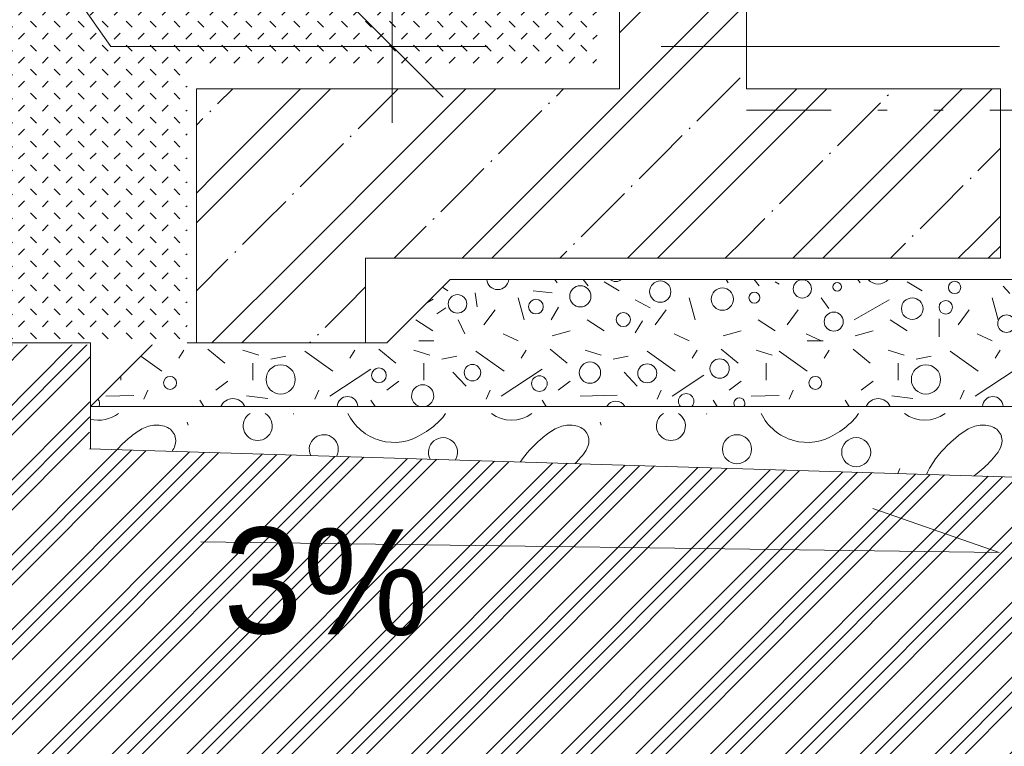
# Model space of a CAD drawing. Header units: millimetres. Extents: x -479461597 to -478645968, y -1101060132 to -1100898045.
# Tile 24 of 145: x -479190345 to -479188019, y -1101052676 to -1101050960. Entities that reach past the tile are written whole.
import ezdxf
from ezdxf.enums import TextEntityAlignment as Align

# ---------------------------------------------------------------- set-up
doc = ezdxf.new("R2010")
doc.units = ezdxf.units.MM
doc.header["$MEASUREMENT"] = 0
for name, pattern in [('Wipeout_Contour', [1000, 0, -1000]), ('Čerchovaná se dvěma tečkami', [575, 200, -110, 22.5, -110, 22.5, -110]), ('Čárkovaná L', [1300, 800, -500])]:
    doc.linetypes.add(name, pattern=pattern)
for name, color, linetype, lineweight, true_color in [('2D prvky - značky_Pero_č.__4', 7, 'Continuous', 13, 0x1a4f6e), ('Bourané_2D prvky - vyplně_Pero_č.__40', 7, 'Continuous', 13, 0xc9ca94), ('Bourané_Konstrukce - základy výkop_Pero_č.__109', 7, 'Continuous', 13, 0x6da3d7), ('Bourané_Kóty - SP_Pero_č.__25', 7, 'Continuous', 13, 0x1a4f6e), ('Bourané_Kóty - SP_Pero_č.__45', 7, 'Continuous', 13, 0x1a4f6e), ('Bourané_Kóty - SP_Pero_č.__85', 7, 'Continuous', 13, 0x1a4f6e), ('Konstrukce - základy výkop_Pero_č.__169', 7, 'Continuous', 13, 0x6ea3d8), ('Kóty - SP_Pero_č.__25', 7, 'Continuous', 13, 0x1a4f6e), ('Kóty - SP_Pero_č.__45', 7, 'Continuous', 13, 0x1a4f6e), ('Kóty - SP_Pero_č.__85', 7, 'Continuous', 13, 0x1a4f6e), ('Situace - terén HTU_Pero_č.__186', 7, 'Continuous', 20, 0x7b0011)]:
    doc.layers.add(name, color=color, linetype=linetype, lineweight=lineweight, true_color=true_color)
for name, color, linetype in [('Bourané_2D prvky - vyplně', 7, 'Continuous'), ('Bourané_Kóty - SP', 7, 'Continuous'), ('Konstrukce - opěrná stěna', 7, 'Continuous'), ('Konstrukce - základy podsyp', 7, 'Continuous'), ('Kóty - SP', 7, 'Continuous')]:
    doc.layers.add(name, color=color, linetype=linetype)
for name, color, linetype, lineweight in [('Konstrukce - opěrná stěna_Pero_č.__1', 7, 'Continuous', 13), ('Konstrukce - opěrná stěna_Pero_č.__164', 250, 'Continuous', 13), ('Konstrukce - základy podsyp_Pero_č.__164', 250, 'Continuous', 13), ('Konstrukce - základy podsyp_Pero_č.__96', 124, 'Continuous', 13)]:
    doc.layers.add(name, color=color, linetype=linetype, lineweight=lineweight)
doc.styles.add('GENERATED_STYLE_5', font='txt')
doc.styles.add('GENERATED_STYLE_6', font='txt')
doc.dimstyles.new('GENERATED_STYLE__1', dxfattribs={"dimtxt": 275, "dimasz": 228, "dimexe": 0.18, "dimexo": 400, "dimgap": 0.09, "dimtad": 1, "dimtih": 1, "dimtoh": 1, "dimdec": 0, "dimzin": 0, "dimdsep": 46, "dimtxsty": 'GENERATED_STYLE_5', "dimblk": 'ARROWHEAD_6', "dimblk1": 'ARROWHEAD_6', "dimblk2": 'ARROWHEAD_6', "dimcen": 0.09, "dimclrd": 256, "dimclre": 256, "dimclrt": 256, "dimazin": 0, "dimtfac": 1, "dimtdec": 4, "dimtmove": 0, "dimatfit": 3, "dimfxl": 1, "dimtolj": 1, "dimtzin": 0, "dimarcsym": 0})
doc.dimstyles.new('GENERATED_STYLE__3', dxfattribs={"dimtxt": 275, "dimasz": 228, "dimexe": 0.18, "dimexo": 400, "dimgap": 0.09, "dimtad": 1, "dimdec": 0, "dimzin": 0, "dimdsep": 46, "dimtxsty": 'GENERATED_STYLE_5', "dimblk": 'ARROWHEAD_6', "dimblk1": 'ARROWHEAD_6', "dimblk2": 'ARROWHEAD_6', "dimcen": 0.09, "dimclrd": 256, "dimclre": 256, "dimclrt": 256, "dimazin": 0, "dimtfac": 1, "dimtdec": 4, "dimtmove": 0, "dimatfit": 3, "dimfxl": 1, "dimtolj": 1, "dimtzin": 0, "dimarcsym": 0})

# ---------------------------------------------------------------- blocks, each defined once
blk = doc.blocks.new('*X11', base_point=(-479162629.7, -1101050723.4))
at = {"layer": 'Bourané_2D prvky - vyplně_Pero_č.__40', "color": 9, "linetype": 'Continuous', "lineweight": 13, "true_color": 0xc9ca94}
for p, q in [((-479189698.6, -1101051891.8), (-479189698.2, -1101051889.8)), ((-479188722.3, -1101051891.8), (-479188721.9, -1101051889.8)), ((-479189947.3, -1101051917.8), (-479189949.7, -1101051910.7)), ((-479188971, -1101051917.8), (-479188973.3, -1101051910.7)), ((-479188265.1, -1101052019.7), (-479188269.9, -1101052031.7))]:
    blk.add_line(p, q, dxfattribs=at)
for centre in [(-479188650.3, -1101051974.2), (-479188368.6, -1101051981.2)]:
    blk.add_circle(centre, 34.3, dxfattribs=at)
for centre, radius, start, end in [((-479190159.2, -1101051825.7), 79.9, 255.9553, 306.7015), ((-479189782.8, -1101051919.3), 34.3, 120.9295, 59.0705), ((-479189460.3, -1101051836.5), 121.6, 206.006, 302.6151), ((-479189421, -1101051838.9), 96.3, 314.7779, 328.0595), ((-479189182.9, -1101051825.7), 79.9, 233.2985, 306.7015), ((-479188806.5, -1101051919.3), 34.3, 120.9295, 59.0705), ((-479188484, -1101051836.5), 121.6, 206.006, 302.6151), ((-479188444.7, -1101051838.9), 96.3, 314.7779, 328.0595), ((-479188206.5, -1101051825.7), 79.9, 233.2985, 306.7015), ((-479189494.2, -1101051765.3), 200.1, 299.8029, 314.8134), ((-479188517.9, -1101051765.3), 200.1, 299.8029, 314.8134), ((-479189951.4, -1101052104.6), 207.1, 122.8427, 132.3696), ((-479190016.7, -1101052003.2), 86.5, 100.496, 122.8825), ((-479190021.4, -1101051977.6), 60.4, 68.6646, 100.5486), ((-479190012.6, -1101051955.3), 36.5, 19.3509, 68.7902), ((-479189626.7, -1101051974.2), 34.3, 330.4013, 206.0987), ((-479188975.1, -1101052104.6), 207.1, 122.8427, 132.3696), ((-479189040.4, -1101052003.2), 86.5, 100.496, 122.8825), ((-479189045.1, -1101051977.6), 60.4, 68.6646, 100.5486), ((-479189036.3, -1101051955.3), 36.5, 19.3509, 68.7902), ((-479187998.7, -1101052104.6), 207.1, 122.8427, 132.3696), ((-479188064.1, -1101052003.2), 86.5, 100.496, 122.8825), ((-479188068.8, -1101051977.6), 60.4, 68.6646, 100.5486), ((-479188060, -1101051955.3), 36.5, 19.3509, 68.7902), ((-479189924.4, -1101052150.7), 259.5, 129.9016, 137.4904), ((-479190012.8, -1101051954.1), 36.2, 341.8983, 17.4009), ((-479189345, -1101051981.2), 34.3, 327.2465, 209.2535), ((-479188948.1, -1101052150.7), 259.5, 129.9016, 145.7022), ((-479189036.5, -1101051954.1), 36.2, 341.8983, 17.4009), ((-479187971.8, -1101052150.7), 259.5, 129.9016, 148.2696), ((-479188060.2, -1101051954.1), 36.2, 341.8983, 17.4009), ((-479190043.5, -1101051943.1), 68.8, 328.2069, 341.1053), ((-479189210.3, -1101051831.3), 250.4, 314.9916, 321.8671), ((-479189067.1, -1101051943.1), 68.8, 321.4678, 341.1053), ((-479188233.9, -1101051831.3), 250.4, 310.4067, 321.8671), ((-479188090.8, -1101051943.1), 68.8, 321.4678, 341.1053), ((-479188102.1, -1101052072.5), 107.6, 147.1941, 158.9128), ((-479188334.6, -1101051711.1), 407.2, 306.7894, 310.2276)]:
    blk.add_arc(centre, radius, start, end, dxfattribs=at)
blk = doc.blocks.new('výplň_1_2', base_point=(-479162629.7, -1101050723.4))
at = {"color": 254, "linetype": 'Wipeout_Contour', "lineweight": 0, "ltscale": 19212835833.5994}
blk.add_wipeout([(-479190180.3, -1101051973.3), (-479187635.7, -1101052051.1), (-479187534.4, -1101052419.4), (-479187301.9, -1101052419.4), (-479187215.9, -1101052173.6), (-479174655, -1101051973.2), (-479161179.3, -1101052108), (-479161076.7, -1101052481), (-479160782.4, -1101052481), (-479160677.3, -1101052098.7), (-479159377.5, -1101052085.7), (-479159377.5, -1101051173.4), (-479187977.8, -1101051173.4), (-479187977.8, -1101051531.3), (-479187619.3, -1101051889.8), (-479190178.2, -1101051889.8)], dxfattribs=at).dxf.layer = 'Bourané_2D prvky - vyplně'
at = {"layer": 'Bourané_2D prvky - vyplně_Pero_č.__40', "color": 9, "linetype": 'Continuous', "lineweight": 13, "true_color": 0xc9ca94}
blk.add_blockref('*X11', (-479162629.7, -1101050723.4), dxfattribs=at)
blk = doc.blocks.new('*X17', base_point=(-479162629.7, -1101050723.4))
at = {"layer": 'Konstrukce - opěrná stěna_Pero_č.__164', "color": 250, "linetype": 'Continuous', "lineweight": 13}
for p, q in [((-479188927.8, -1101050760.3), (-479188890.9, -1101050723.4)), ((-479188833, -1101050736.2), (-479188820.2, -1101050723.4)), ((-479188833, -1101050736.2), (-479188820.2, -1101050723.4)), ((-479188667.5, -1101050730.8), (-479188660.1, -1101050723.4)), ((-479188927.8, -1101050831), (-479188833, -1101050736.2)), ((-479188927.8, -1101050831), (-479188833, -1101050736.2)), ((-479188686, -1101050749.3), (-479188683.4, -1101050746.7)), ((-479188753, -1101050816.3), (-479188701.9, -1101050765.2)), ((-479188804, -1101050867.3), (-479188753, -1101050816.3)), ((-479188672.9, -1101050896.3), (-479188627.8, -1101050851.2)), ((-479188822.5, -1101050885.8), (-479188819.9, -1101050883.2)), ((-479188946, -1101051169.4), (-479188672.9, -1101050896.3)), ((-479188927.8, -1101050991.1), (-479188838.4, -1101050901.7)), ((-479188910.7, -1101051204.8), (-479188637.6, -1101050931.7)), ((-479188910.7, -1101051204.8), (-479188637.6, -1101050931.7)), ((-479188637.6, -1101050931.7), (-479188627.8, -1101050921.9)), ((-479188637.6, -1101050931.7), (-479188627.8, -1101050921.9)), ((-479188745.1, -1101051199.3), (-479188643, -1101051097.2)), ((-479189883.1, -1101051324.7), (-479189681.8, -1101051123.4)), ((-479189877.7, -1101051159.1), (-479189841.9, -1101051123.4)), ((-479189847.7, -1101051360), (-479189611.1, -1101051123.4)), ((-479189847.7, -1101051360), (-479189611.1, -1101051123.4)), ((-479189494.6, -1101051167), (-479189451, -1101051123.4)), ((-479189414.5, -1101051247), (-479189290.9, -1101051123.4)), ((-479189379.2, -1101051282.4), (-479189220.2, -1101051123.4)), ((-479189379.2, -1101051282.4), (-479189220.2, -1101051123.4)), ((-479189077.1, -1101051140.4), (-479189060.1, -1101051123.4)), ((-479188750.6, -1101051364.9), (-479188509.1, -1101051123.4)), ((-479188442.1, -1101051127.1), (-479188438.3, -1101051123.4)), ((-479188442.1, -1101051127.1), (-479188438.3, -1101051123.4)), ((-479188282, -1101051287.2), (-479188118.2, -1101051123.4)), ((-479188246.7, -1101051322.6), (-479188047.4, -1101051123.4)), ((-479188246.7, -1101051322.6), (-479188047.4, -1101051123.4)), ((-479188715.2, -1101051400.2), (-479188442.1, -1101051127.1)), ((-479188715.2, -1101051400.2), (-479188442.1, -1101051127.1)), ((-479188295.1, -1101051140.2), (-479188292.5, -1101051137.6)), ((-479189545.7, -1101051218.1), (-479189494.6, -1101051167)), ((-479189219.1, -1101051442.5), (-479188946, -1101051169.4)), ((-479189095.6, -1101051158.9), (-479189093, -1101051156.3)), ((-479188362.1, -1101051207.2), (-479188311, -1101051156.1)), ((-479189927.8, -1101051209.3), (-479189912.1, -1101051193.6)), ((-479189896.1, -1101051177.6), (-479189893.6, -1101051175.1)), ((-479189213.7, -1101051277), (-479189111.5, -1101051174.8)), ((-479189183.7, -1101051477.8), (-479188910.7, -1101051204.8)), ((-479189183.7, -1101051477.8), (-479188910.7, -1101051204.8)), ((-479188763.6, -1101051217.8), (-479188761, -1101051215.2)), ((-479188413.1, -1101051258.2), (-479188362.1, -1101051207.2)), ((-479189564.2, -1101051236.6), (-479189561.6, -1101051234)), ((-479188830.6, -1101051284.8), (-479188779.5, -1101051233.7)), ((-479189687.6, -1101051520.1), (-479189414.5, -1101051247)), ((-479189682.2, -1101051354.6), (-479189580.1, -1101051252.5)), ((-479188081.1, -1101051317.1), (-479188027.8, -1101051263.8)), ((-479189652.3, -1101051555.5), (-479189379.2, -1101051282.4)), ((-479189652.3, -1101051555.5), (-479189379.2, -1101051282.4)), ((-479188881.7, -1101051335.9), (-479188830.6, -1101051284.8)), ((-479188518.2, -1101051523.4), (-479188282, -1101051287.2)), ((-479188431.6, -1101051276.7), (-479188429, -1101051274.1)), ((-479189299.1, -1101051362.4), (-479189248.1, -1101051311.4)), ((-479189232.2, -1101051295.5), (-479189229.6, -1101051292.9)), ((-479188549.7, -1101051394.8), (-479188447.5, -1101051292.6)), ((-479189927.8, -1101051369.4), (-479189883.1, -1101051324.7)), ((-479188447.4, -1101051523.4), (-479188246.7, -1101051322.6)), ((-479188447.4, -1101051523.4), (-479188246.7, -1101051322.6)), ((-479188099.6, -1101051335.6), (-479188097.1, -1101051333.1)), ((-479188900.2, -1101051354.4), (-479188897.6, -1101051351.8)), ((-479188166.6, -1101051402.6), (-479188115.5, -1101051351.6)), ((-479189927.8, -1101051440.1), (-479189847.7, -1101051360)), ((-479189927.8, -1101051440.1), (-479189847.7, -1101051360)), ((-479189700.7, -1101051373.1), (-479189698.1, -1101051370.5)), ((-479189350.2, -1101051413.5), (-479189299.1, -1101051362.4)), ((-479189018.2, -1101051472.4), (-479188916.1, -1101051370.3)), ((-479188909.1, -1101051523.4), (-479188750.6, -1101051364.9)), ((-479189767.7, -1101051440.1), (-479189716.6, -1101051389)), ((-479188838.3, -1101051523.4), (-479188715.2, -1101051400.2)), ((-479188838.3, -1101051523.4), (-479188715.2, -1101051400.2)), ((-479188217.7, -1101051453.7), (-479188166.6, -1101051402.6)), ((-479188568.2, -1101051413.3), (-479188565.6, -1101051410.7)), ((-479188086.6, -1101051482.7), (-479188027.8, -1101051423.9)), ((-479189818.7, -1101051491.1), (-479189767.7, -1101051440.1)), ((-479189460.1, -1101051523.4), (-479189384.6, -1101051447.9)), ((-479189368.7, -1101051432), (-479189366.1, -1101051429.4)), ((-479189300, -1101051523.4), (-479189219.1, -1101051442.5)), ((-479188635.2, -1101051480.3), (-479188584.1, -1101051429.2)), ((-479188236.2, -1101051472.2), (-479188233.6, -1101051469.6)), ((-479189229.3, -1101051523.4), (-479189183.7, -1101051477.8)), ((-479189229.3, -1101051523.4), (-479189183.7, -1101051477.8)), ((-479189036.7, -1101051490.9), (-479189034.1, -1101051488.3)), ((-479188678.3, -1101051523.4), (-479188635.2, -1101051480.3)), ((-479188287.4, -1101051523.4), (-479188252.1, -1101051488.1)), ((-479188127.3, -1101051523.4), (-479188086.6, -1101051482.7)), ((-479188051.2, -1101051518), (-479188027.8, -1101051494.6)), ((-479188051.2, -1101051518), (-479188027.8, -1101051494.6)), ((-479189890.9, -1101051723.4), (-479189687.6, -1101051520.1)), ((-479189837.2, -1101051509.6), (-479189834.7, -1101051507.1)), ((-479189069.2, -1101051523.4), (-479189052.6, -1101051506.8)), ((-479188056.5, -1101051523.4), (-479188051.2, -1101051518)), ((-479188056.5, -1101051523.4), (-479188051.2, -1101051518)), ((-479189927.8, -1101051600.2), (-479189853.1, -1101051525.5)), ((-479189820.2, -1101051723.4), (-479189652.3, -1101051555.5)), ((-479189820.2, -1101051723.4), (-479189652.3, -1101051555.5)), ((-479189572.2, -1101051635.5), (-479189527.8, -1101051591.1)), ((-479189623.3, -1101051686.6), (-479189572.2, -1101051635.5)), ((-479189641.8, -1101051705.1), (-479189639.2, -1101051702.5)), ((-479189660.1, -1101051723.4), (-479189657.7, -1101051721))]:
    blk.add_line(p, q, dxfattribs=at)
blk = doc.blocks.new('Řez_4_2', base_point=(-479162629.7, -1101050723.4))
at = {"layer": 'Konstrukce - opěrná stěna_Pero_č.__1', "color": 7, "linetype": 'Continuous', "lineweight": 13}
for p, q in [((-479188927.8, -1101050723.4), (-479188927.8, -1101051123.4)), ((-479188927.8, -1101050723.4), (-479188927.8, -1101050723.4)), ((-479188627.8, -1101050723.4), (-479188627.8, -1101051123.4)), ((-479189927.8, -1101051123.4), (-479189927.8, -1101051723.4)), ((-479188927.8, -1101051123.4), (-479189927.8, -1101051123.4)), ((-479188027.8, -1101051123.4), (-479188627.8, -1101051123.4)), ((-479188027.8, -1101051123.4), (-479188027.8, -1101051523.4)), ((-479189527.8, -1101051523.4), (-479189527.8, -1101051723.4)), ((-479188027.8, -1101051523.4), (-479189527.8, -1101051523.4))]:
    blk.add_line(p, q, dxfattribs=at)
at = {"layer": 'Konstrukce - opěrná stěna', "lineweight": 0}
blk.add_blockref('*X17', (-479162629.7, -1101050723.4), dxfattribs=at)
blk = doc.blocks.new('*X19', base_point=(-479162629.7, -1101050723.4))
at = {"layer": 'Konstrukce - základy podsyp_Pero_č.__164', "color": 250, "linetype": 'Continuous', "lineweight": 13}
for p, q in [((-479189080.5, -1101051573.4), (-479189075.4, -1101051581.1)), ((-479189014, -1101051573.4), (-479189002.1, -1101051588.2)), ((-479188964.3, -1101051578.8), (-479188928.8, -1101051600)), ((-479188676.2, -1101051573.4), (-479188671.1, -1101051581.1)), ((-479188609.7, -1101051573.4), (-479188597.8, -1101051588.2)), ((-479188560, -1101051578.8), (-479188550.9, -1101051584.2)), ((-479188364.4, -1101051573.4), (-479188359.4, -1101051581.1)), ((-479188248.2, -1101051578.8), (-479188212.8, -1101051600)), ((-479188021.5, -1101051589.1), (-479188005.4, -1101051606.9)), ((-479189346.5, -1101051592), (-479189333.2, -1101051600)), ((-479189269.3, -1101051604.8), (-479189264.6, -1101051637.9)), ((-479189132.2, -1101051600), (-479189087.3, -1101051604.8)), ((-479189383.1, -1101051628.6), (-479189368.2, -1101051620.1)), ((-479189167.7, -1101051616.6), (-479189153.5, -1101051668.6)), ((-479188891, -1101051621.3), (-479188855.5, -1101051640.2)), ((-479188763.3, -1101051616.6), (-479188749.1, -1101051668.6)), ((-479188451.6, -1101051616.6), (-479188432.9, -1101051642.3)), ((-479188373.6, -1101051668.6), (-479188290.8, -1101051621.3)), ((-479188047.2, -1101051616.6), (-479188033.1, -1101051668.6)), ((-479189359.2, -1101051654.4), (-479189337.9, -1101051640.2)), ((-479189222.1, -1101051645), (-479189248.1, -1101051680.4)), ((-479189089.6, -1101051668.6), (-479189072, -1101051639.1)), ((-479188817.7, -1101051645), (-479188843.7, -1101051680.4)), ((-479188506, -1101051645), (-479188532, -1101051680.4)), ((-479188101.6, -1101051645), (-479188127.6, -1101051680.4)), ((-479189408.9, -1101051668.6), (-479189368.7, -1101051694.6)), ((-479189309.5, -1101051668.6), (-479189293, -1101051701.7)), ((-479189004.5, -1101051668.6), (-479188964.3, -1101051694.6)), ((-479188873.6, -1101051671.4), (-479188891, -1101051699.4)), ((-479188600.2, -1101051668.6), (-479188560, -1101051694.6)), ((-479188288.4, -1101051668.6), (-479188248.2, -1101051694.6)), ((-479188172.6, -1101051666.3), (-479188172.6, -1101051708.8)), ((-479189449.1, -1101051694.6), (-479189449.1, -1101051694.6)), ((-479189203.1, -1101051701.7), (-479189167.7, -1101051718.4)), ((-479189087.3, -1101051706.4), (-479189044.7, -1101051694.6)), ((-479188798.8, -1101051701.7), (-479188763.3, -1101051718.4)), ((-479188682.9, -1101051706.4), (-479188640.4, -1101051694.6)), ((-479188487.1, -1101051701.7), (-479188451.6, -1101051718.4)), ((-479188371.2, -1101051706.4), (-479188328.6, -1101051694.6)), ((-479188082.7, -1101051701.7), (-479188047.2, -1101051718.4)), ((-479189401.8, -1101051718.4), (-479189366.3, -1101051718.4)), ((-479188484.7, -1101051718.4), (-479188446.9, -1101051718.4)), ((-479189969.3, -1101051759.1), (-479189957.5, -1101051740.2)), ((-479189900.7, -1101051737.8), (-479189860.5, -1101051770.9)), ((-479189817.9, -1101051740.2), (-479189780.1, -1101051752)), ((-479189671.3, -1101051742.6), (-479189605.1, -1101051789.9)), ((-479189564.9, -1101051759.1), (-479189553.1, -1101051740.2)), ((-479189496.4, -1101051737.8), (-479189456.2, -1101051770.9)), ((-479189413.6, -1101051740.2), (-479189375.8, -1101051752)), ((-479189267, -1101051742.6), (-479189200.8, -1101051789.9)), ((-479189160.6, -1101051759.1), (-479189148.7, -1101051740.2)), ((-479189092, -1101051737.8), (-479189051.8, -1101051770.9)), ((-479189009.2, -1101051740.2), (-479188971.4, -1101051752)), ((-479188862.6, -1101051742.6), (-479188796.4, -1101051789.9)), ((-479188756.2, -1101051759.1), (-479188744.4, -1101051740.2)), ((-479188687.6, -1101051737.8), (-479188647.4, -1101051770.9)), ((-479188604.9, -1101051740.2), (-479188567, -1101051752)), ((-479188550.9, -1101051742.6), (-479188484.7, -1101051789.9)), ((-479188444.5, -1101051759.1), (-479188432.7, -1101051740.2)), ((-479188375.9, -1101051737.8), (-479188335.7, -1101051770.9)), ((-479188293.2, -1101051740.2), (-479188255.3, -1101051752)), ((-479188146.6, -1101051742.6), (-479188080.4, -1101051789.9)), ((-479188040.2, -1101051759.1), (-479188028.3, -1101051740.2)), ((-479190059, -1101051754.5), (-479190009.5, -1101051789.9)), ((-479189794.3, -1101051811.1), (-479189794.3, -1101051770.9)), ((-479189751.7, -1101051761.5), (-479189716.3, -1101051754.4)), ((-479189389.9, -1101051811.1), (-479189389.9, -1101051770.9)), ((-479189347.4, -1101051761.5), (-479189311.9, -1101051754.4)), ((-479188943, -1101051761.5), (-479188907.6, -1101051754.4)), ((-479188581.2, -1101051811.1), (-479188581.2, -1101051770.9)), ((-479188269.5, -1101051811.1), (-479188269.5, -1101051770.9)), ((-479188227, -1101051761.5), (-479188191.5, -1101051754.4)), ((-479189612.2, -1101051849), (-479189515.3, -1101051785.1)), ((-479189321.4, -1101051792.2), (-479189290.6, -1101051825.3)), ((-479189207.9, -1101051849), (-479189110.9, -1101051785.1)), ((-479188917, -1101051792.2), (-479188886.3, -1101051825.3)), ((-479188803.5, -1101051849), (-479188728.6, -1101051799.6)), ((-479188087.4, -1101051849), (-479187990.5, -1101051785.1)), ((-479190106, -1101051811.1), (-479190106, -1101051801.5)), ((-479189853.4, -1101051813.5), (-479189881.8, -1101051834.8)), ((-479189449.1, -1101051813.5), (-479189477.4, -1101051834.8)), ((-479189044.7, -1101051813.5), (-479189073.1, -1101051834.8)), ((-479188640.4, -1101051813.5), (-479188668.7, -1101051834.8)), ((-479188328.6, -1101051813.5), (-479188357, -1101051834.8)), ((-479190042.6, -1101051834.8), (-479190052, -1101051856.1)), ((-479189638.2, -1101051834.8), (-479189647.7, -1101051856.1)), ((-479189233.9, -1101051834.8), (-479189243.3, -1101051856.1)), ((-479189021.1, -1101051849), (-479188933.6, -1101051846.6)), ((-479188829.5, -1101051834.8), (-479188839, -1101051856.1)), ((-479188517.8, -1101051834.8), (-479188527.3, -1101051856.1)), ((-479188113.5, -1101051834.8), (-479188122.9, -1101051856.1)), ((-479190141.5, -1101051849), (-479190075.7, -1101051847.2)), ((-479189919.6, -1101051858.4), (-479189909.9, -1101051873.4)), ((-479189809.1, -1101051848.4), (-479189759.2, -1101051854.7)), ((-479189515.3, -1101051858.4), (-479189505.5, -1101051873.4)), ((-479189110.9, -1101051858.4), (-479189101.2, -1101051873.4)), ((-479188706.6, -1101051858.4), (-479188696.8, -1101051873.4)), ((-479188616.7, -1101051849), (-479188550.9, -1101051847.2)), ((-479188394.8, -1101051858.4), (-479188385.1, -1101051873.4)), ((-479188284.4, -1101051848.4), (-479188234.4, -1101051854.7))]:
    blk.add_line(p, q, dxfattribs=at)
for centre, radius in [((-479189020.4, -1101051613.3), 25.1), ((-479188831.7, -1101051602), 25.2), ((-479188495.8, -1101051595.6), 21.6), ((-479188413.5, -1101051590.7), 10.2), ((-479188136, -1101051592.3), 14.6), ((-479189310.8, -1101051631.1), 21.9), ((-479188684.9, -1101051619.8), 26.3), ((-479188609.1, -1101051616.5), 13), ((-479189125.3, -1101051637.5), 17.4), ((-479188236.1, -1101051642.3), 25.5), ((-479188157, -1101051639.1), 15.9), ((-479188918.8, -1101051668.2), 16.6), ((-479188421.6, -1101051673), 22.5), ((-479188013.4, -1101051677.8), 20.7), ((-479189728.6, -1101051809.5), 34.5), ((-479189275.3, -1101051793.4), 19.5), ((-479188997.8, -1101051793.4), 25.2), ((-479188862.3, -1101051795), 22.4), ((-479188691.3, -1101051783.7), 22.9), ((-479188203.8, -1101051809.5), 34.5), ((-479189496.3, -1101051799.8), 17.4), ((-479189989.9, -1101051817.6), 15.3), ((-479189117.2, -1101051819.2), 18.4), ((-479188465.1, -1101051817.6), 15.3)]:
    blk.add_circle(centre, radius, dxfattribs=at)
for centre, radius, start, end in [((-479189215.6, -1101051571.4), 26, 184.3819, 355.6181), ((-479188936.5, -1101051553.6), 24.6, 233.4242, 306.5758), ((-479188316.7, -1101051553.6), 30.6, 220.1419, 319.8581), ((-479189393, -1101051848.1), 26.1, 284.329, 255.671), ((-479188770.4, -1101051861.1), 18.3, 317.8925, 222.1075), ((-479190169.3, -1101051866), 13, 325.3308, 48.433), ((-479189841.5, -1101051885.3), 30.6, 23.0009, 156.9991), ((-479189570.5, -1101051874), 24.2, 1.5811, 178.4189), ((-479188936.5, -1101051885.3), 24.6, 29.1269, 150.8731), ((-479188644.6, -1101051866), 13, 325.3308, 214.6692), ((-479188316.7, -1101051885.3), 30.6, 23.0009, 156.9991), ((-479188045.7, -1101051874), 24.2, 1.5811, 178.4189)]:
    blk.add_arc(centre, radius, start, end, dxfattribs=at)
blk = doc.blocks.new('Řez_5_2', base_point=(-479162629.7, -1101050723.4))
at = {"layer": 'Konstrukce - základy podsyp_Pero_č.__164', "color": 250, "linetype": 'Continuous', "lineweight": 13}
for p, q in [((-479189327.8, -1101051573.4), (-479189477.8, -1101051723.4)), ((-479187977.8, -1101051573.4), (-479189327.8, -1101051573.4)), ((-479190027.8, -1101051723.4), (-479190177.8, -1101051873.4)), ((-479189927.8, -1101051723.4), (-479190027.8, -1101051723.4)), ((-479189527.8, -1101051723.4), (-479189927.8, -1101051723.4)), ((-479189477.8, -1101051723.4), (-479189527.8, -1101051723.4)), ((-479187677.8, -1101051873.4), (-479190177.8, -1101051873.4))]:
    blk.add_line(p, q, dxfattribs=at)
at = {"layer": 'Konstrukce - základy podsyp', "lineweight": 0}
blk.add_blockref('*X19', (-479162629.7, -1101050723.4), dxfattribs=at)
blk = doc.blocks.new('*D35', base_point=(-479162629.7, -1101050723.4))
at = {"layer": 'Bourané_Kóty - SP_Pero_č.__45', "color": 146, "linetype": 'Continuous', "lineweight": 13, "true_color": 0x1a4f6e}
for p, q in [((-479190009.8, -1101053737.6), (-479190249.8, -1101053977.6)), ((-479148478.4, -1101053977.6), (-479148238.4, -1101053737.6))]:
    blk.add_line(p, q, dxfattribs=at)
at = {"layer": 'Bourané_Kóty - SP_Pero_č.__85', "color": 146, "linetype": 'Continuous', "lineweight": 13, "true_color": 0x1a4f6e}
for p, q in [((-479190129.8, -1101054082.6), (-479190129.8, -1101053457.6)), ((-479148358.4, -1101054082.6), (-479148358.4, -1101053457.6)), ((-479190309.8, -1101053857.6), (-479190129.8, -1101053857.6)), ((-479190129.8, -1101053857.6), (-479148358.4, -1101053857.6)), ((-479148358.4, -1101053857.6), (-479148178.4, -1101053857.6))]:
    blk.add_line(p, q, dxfattribs=at)
at = {"layer": 'Bourané_Kóty - SP_Pero_č.__25', "color": 146, "lineweight": 13, "true_color": 0x1a4f6e, "insert": (-479169728.1, -1101053802.6), "char_height": 275, "attachment_point": 7, "style": 'GENERATED_STYLE_5'}
blk.add_mtext('\\A1;{\\pql;\\fArial Narrow|b0|i0|c238|p34;41\xa0771}', dxfattribs=at)
blk = doc.blocks.new('ARROWHEAD_6')
at = {"color": 0, "linetype": 'Continuous', "lineweight": 0}
for p, q in [((-0.5, -0.5), (0.5, 0.5)), ((0, 0), (-1, 0))]:
    blk.add_line(p, q, dxfattribs=at)
blk = doc.blocks.new('*D39', base_point=(-479162629.7, -1101050723.4))
at = {"layer": 'Bourané_Kóty - SP_Pero_č.__45', "color": 146, "linetype": 'Continuous', "lineweight": 13, "true_color": 0x1a4f6e}
for p, q in [((-479190009.8, -1101054324.1), (-479190249.8, -1101054564.1)), ((-479180109.8, -1101054324.1), (-479180349.8, -1101054564.1))]:
    blk.add_line(p, q, dxfattribs=at)
at = {"layer": 'Bourané_Kóty - SP_Pero_č.__85', "color": 146, "linetype": 'Continuous', "lineweight": 13, "true_color": 0x1a4f6e}
for p, q in [((-479190129.8, -1101054669.1), (-479190129.8, -1101054044.1)), ((-479180229.8, -1101054669.1), (-479180229.8, -1101054044.1)), ((-479190309.8, -1101054444.1), (-479190129.8, -1101054444.1)), ((-479190129.8, -1101054444.1), (-479180229.8, -1101054444.1))]:
    blk.add_line(p, q, dxfattribs=at)
at = {"layer": 'Bourané_Kóty - SP_Pero_č.__25', "color": 146, "lineweight": 13, "true_color": 0x1a4f6e, "insert": (-479185575.8, -1101054389.1), "char_height": 275, "attachment_point": 7, "style": 'GENERATED_STYLE_5'}
blk.add_mtext('\\A1;{\\pql;\\fArial Narrow|b0|i0|c238|p34;9\xa0900}', dxfattribs=at)
blk = doc.blocks.new('*D45', base_point=(-479162629.7, -1101050723.4))
at = {"layer": 'Bourané_Kóty - SP_Pero_č.__45', "color": 146, "linetype": 'Continuous', "lineweight": 13, "true_color": 0x1a4f6e}
for p, q in [((-479190640, -1101053212.2), (-479190880, -1101053452.2)), ((-479190009.8, -1101053212.2), (-479190249.8, -1101053452.2))]:
    blk.add_line(p, q, dxfattribs=at)
at = {"layer": 'Bourané_Kóty - SP_Pero_č.__85', "color": 146, "linetype": 'Continuous', "lineweight": 13, "true_color": 0x1a4f6e}
for p, q in [((-479190760, -1101053557.2), (-479190760, -1101052932.2)), ((-479190129.8, -1101053557.2), (-479190129.8, -1101052932.2)), ((-479190940, -1101053332.2), (-479190760, -1101053332.2)), ((-479190760, -1101053332.2), (-479190129.8, -1101053332.2))]:
    blk.add_line(p, q, dxfattribs=at)
at = {"layer": 'Bourané_Kóty - SP_Pero_č.__25', "color": 146, "lineweight": 13, "true_color": 0x1a4f6e, "insert": (-479191408, -1101053277.2), "char_height": 275, "attachment_point": 7, "style": 'GENERATED_STYLE_5'}
blk.add_mtext('\\A1;{\\pql;\\fArial Narrow|b0|i0|c238|p34;630}', dxfattribs=at)
blk = doc.blocks.new('*D46', base_point=(-479162629.7, -1101050723.4))
at = {"layer": 'Bourané_Kóty - SP_Pero_č.__45', "color": 146, "linetype": 'Continuous', "lineweight": 13, "true_color": 0x1a4f6e}
for p, q in [((-479190009.8, -1101053212.2), (-479190249.8, -1101053452.2)), ((-479159257.5, -1101053212.2), (-479159497.5, -1101053452.2))]:
    blk.add_line(p, q, dxfattribs=at)
at = {"layer": 'Bourané_Kóty - SP_Pero_č.__85', "color": 146, "linetype": 'Continuous', "lineweight": 13, "true_color": 0x1a4f6e}
for p, q in [((-479190129.8, -1101053557.2), (-479190129.8, -1101052932.2)), ((-479159377.5, -1101053557.2), (-479159377.5, -1101052932.2)), ((-479190129.8, -1101053332.2), (-479159377.5, -1101053332.2))]:
    blk.add_line(p, q, dxfattribs=at)
at = {"layer": 'Bourané_Kóty - SP_Pero_č.__25', "color": 146, "lineweight": 13, "true_color": 0x1a4f6e, "insert": (-479175237.7, -1101053277.2), "char_height": 275, "attachment_point": 7, "style": 'GENERATED_STYLE_5'}
blk.add_mtext('\\A1;{\\pql;\\fArial Narrow|b0|i0|c238|p34;30\xa0752}', dxfattribs=at)
blk = doc.blocks.new('*D48', base_point=(-479162629.7, -1101050723.4))
at = {"layer": 'Kóty - SP_Pero_č.__45', "color": 146, "linetype": 'Continuous', "lineweight": 13, "true_color": 0x1a4f6e}
for p, q in [((-479191410.1, -1101051603.4), (-479191170.1, -1101051843.4)), ((-479191410.1, -1101051853.3), (-479191170.1, -1101052093.3))]:
    blk.add_line(p, q, dxfattribs=at)
at = {"layer": 'Kóty - SP_Pero_č.__85', "color": 146, "linetype": 'Continuous', "lineweight": 13, "true_color": 0x1a4f6e}
for p, q in [((-479190890.1, -1101051723.4), (-479191515.1, -1101051723.4)), ((-479191290.1, -1101051973.3), (-479191290.1, -1101051723.4)), ((-479190890.1, -1101051973.3), (-479191515.1, -1101051973.3)), ((-479191290.1, -1101052153.3), (-479191290.1, -1101051973.3))]:
    blk.add_line(p, q, dxfattribs=at)
at = {"layer": 'Kóty - SP_Pero_č.__25', "color": 146, "lineweight": 13, "true_color": 0x1a4f6e, "insert": (-479191345.1, -1101052621.3), "char_height": 275, "attachment_point": 7, "rotation": 90, "style": 'GENERATED_STYLE_5'}
blk.add_mtext('\\A1;{\\pql;\\fArial Narrow|b0|i0|c238|p34;250}', dxfattribs=at)
blk = doc.blocks.new('*D49', base_point=(-479162629.7, -1101050723.4))
at = {"layer": 'Kóty - SP_Pero_č.__45', "color": 146, "linetype": 'Continuous', "lineweight": 13, "true_color": 0x1a4f6e}
for p, q in [((-479191170.1, -1101050289.3), (-479191410.1, -1101050049.3)), ((-479191410.1, -1101051603.4), (-479191170.1, -1101051843.4))]:
    blk.add_line(p, q, dxfattribs=at)
at = {"layer": 'Kóty - SP_Pero_č.__85', "color": 146, "linetype": 'Continuous', "lineweight": 13, "true_color": 0x1a4f6e}
for p, q in [((-479191290.1, -1101050169.3), (-479191290.1, -1101049989.3)), ((-479190890.1, -1101050169.3), (-479191515.1, -1101050169.3)), ((-479191290.1, -1101051723.4), (-479191290.1, -1101050169.3)), ((-479190890.1, -1101051723.4), (-479191515.1, -1101051723.4))]:
    blk.add_line(p, q, dxfattribs=at)
at = {"layer": 'Kóty - SP_Pero_č.__25', "color": 146, "lineweight": 13, "true_color": 0x1a4f6e, "insert": (-479191345.1, -1101051342.3), "char_height": 275, "attachment_point": 7, "rotation": 90, "style": 'GENERATED_STYLE_5'}
blk.add_mtext('\\A1;{\\pql;\\fArial Narrow|b0|i0|c238|p34;1\xa0554}', dxfattribs=at)
blk = doc.blocks.new('*D50', base_point=(-479162629.7, -1101050723.4))
at = {"layer": 'Kóty - SP_Pero_č.__45', "color": 146, "linetype": 'Continuous', "lineweight": 13, "true_color": 0x1a4f6e}
for p, q in [((-479189344.9, -1101049544.9), (-479189584.9, -1101049304.9)), ((-479189584.9, -1101050903.4), (-479189344.9, -1101051143.4))]:
    blk.add_line(p, q, dxfattribs=at)
at = {"layer": 'Kóty - SP_Pero_č.__85', "color": 146, "linetype": 'Continuous', "lineweight": 13, "true_color": 0x1a4f6e}
for p, q in [((-479189464.9, -1101049424.9), (-479189464.9, -1101049244.9)), ((-479189239.9, -1101049424.9), (-479189864.9, -1101049424.9)), ((-479189464.9, -1101051023.4), (-479189464.9, -1101049424.9)), ((-479189239.9, -1101051023.4), (-479189864.9, -1101051023.4)), ((-479189464.9, -1101051203.4), (-479189464.9, -1101051023.4))]:
    blk.add_line(p, q, dxfattribs=at)
at = {"layer": 'Kóty - SP_Pero_č.__25', "color": 146, "lineweight": 13, "true_color": 0x1a4f6e, "insert": (-479189519.9, -1101050620.1), "char_height": 275, "attachment_point": 7, "rotation": 90, "style": 'GENERATED_STYLE_5'}
blk.add_mtext('\\A1;{\\pql;\\fArial Narrow|b0|i0|c238|p34;1\xa0598}', dxfattribs=at)
blk = doc.blocks.new('Symbol rampy 23[8]_2', base_point=(-479189916.9, -1101052192.9))
at = {"layer": '2D prvky - značky_Pero_č.__4', "color": 146, "linetype": 'Continuous', "lineweight": 13, "true_color": 0x1a4f6e}
for p in [(-479188329.1, -1101052113.8), (-479189916.9, -1101052192.9)]:
    blk.add_line(p, (-479188030.4, -1101052217.8), dxfattribs=at)
at = {"layer": '2D prvky - značky_Pero_č.__4', "color": 146, "lineweight": 13, "true_color": 0x1a4f6e, "style": 'GENERATED_STYLE_6'}
blk.add_attdef('txt', text='', height=250, rotation=359.245, dxfattribs=at).set_placement((-479189865.2, -1101052482.8), align=Align.BOTTOM_LEFT)

msp = doc.modelspace()

# ---------------------------------------------------------------- block references
at = {"layer": 'Bourané_2D prvky - vyplně_Pero_č.__40', "color": 9, "linetype": 'Continuous', "lineweight": 13, "true_color": 0xc9ca94}
msp.add_blockref('výplň_1_2', (-479162629.7, -1101050723.4), dxfattribs=at)

# ---------------------------------------------------------------- next in the draw order: block references
at = {"layer": 'Konstrukce - opěrná stěna', "lineweight": 0}
msp.add_blockref('Řez_4_2', (-479162629.7, -1101050723.4), dxfattribs=at)
at = {"layer": 'Konstrukce - základy podsyp', "lineweight": 0}
msp.add_blockref('Řez_5_2', (-479162629.7, -1101050723.4), dxfattribs=at)

# ---------------------------------------------------------------- next in the draw order: wipeouts: each hides what was drawn before it
at = {"color": 254, "linetype": 'Wipeout_Contour', "lineweight": 0, "ltscale": 22815239324.08686}
msp.add_wipeout([(-479191249.1, -1101049424.9), (-479191950.7, -1101049418.9), (-479191950.5, -1101052882.9), (-479148371.7, -1101052879.8), (-479148371.7, -1101051975.7), (-479159539.8, -1101052087.3), (-479160677.3, -1101052098.7), (-479160782.4, -1101052481), (-479161076.7, -1101052481), (-479161179.3, -1101052108), (-479174655, -1101051973.2), (-479187215.9, -1101052173.6), (-479187283.5, -1101052419.4), (-479187557.1, -1101052419.4), (-479187658.6, -1101052050.4), (-479190180.3, -1101051973.3), (-479190177.8, -1101051723.4), (-479190727.8, -1101051723.4), (-479190727.8, -1101050169.3)], dxfattribs=at).dxf.layer = 'Bourané_2D prvky - vyplně'

# ---------------------------------------------------------------- next in the draw order: hatches: boundary and pattern name
at = {"layer": 'Bourané_2D prvky - vyplně_Pero_č.__40', "linetype": 'Continuous', "lineweight": 13, "true_color": 0xc9ca94}
h = msp.add_hatch(dxfattribs=at)
h.set_pattern_fill('Zemina___původní_0002', color=9, style=0, pattern_type=2)
h.set_pattern_definition([(45, (-479162629.75, -1101050723.36), (-88.38835, 88.38835), []), (45, (-479162647.43, -1101050705.68), (-88.38835, 88.38835), []), (45, (-479162665.1, -1101050688), (-88.38835, 88.38835), [])])
h.paths.add_polyline_path([(-479191249.1, -1101049424.9), (-479191950.7, -1101049418.9), (-479191950.5, -1101052882.9), (-479148371.7, -1101052879.8), (-479148371.7, -1101051975.7), (-479159539.8, -1101052087.3), (-479160677.3, -1101052098.7), (-479160782.4, -1101052481), (-479161076.7, -1101052481), (-479161179.3, -1101052108), (-479174655, -1101051973.2), (-479187215.9, -1101052173.6), (-479187283.5, -1101052419.4), (-479187557.1, -1101052419.4), (-479187658.6, -1101052050.4), (-479190180.3, -1101051973.3), (-479190177.8, -1101051723.4), (-479190727.8, -1101051723.4), (-479190727.8, -1101050169.3)])

# ---------------------------------------------------------------- next in the draw order: linework, layer by layer
at = {"layer": 'Bourané_Konstrukce - základy výkop_Pero_č.__109', "color": 153, "linetype": 'Continuous', "lineweight": 13, "true_color": 0x6da3d7}
msp.add_line((-479190180.3, -1101051973.3), (-479187658.6, -1101052050.4), dxfattribs=at)
at = {"layer": 'Konstrukce - základy podsyp_Pero_č.__96', "color": 124, "linetype": 'Čerchovaná se dvěma tečkami', "lineweight": 13}
msp.add_line((-479188627.8, -1101051173.4), (-479160629.8, -1101051173.4), dxfattribs=at)

# ---------------------------------------------------------------- next in the draw order: block references
at = {"layer": '2D prvky - značky_Pero_č.__4', "color": 146, "linetype": 'Continuous', "lineweight": 13, "true_color": 0x1a4f6e}
msp.add_blockref('Symbol rampy 23[8]_2', (-479189916.9, -1101052192.9), dxfattribs=at).add_auto_attribs({'txt': '3%'})

# ---------------------------------------------------------------- next in the draw order: wipeouts: each hides what was drawn before it
at = {"color": 254, "linetype": 'Wipeout_Contour', "lineweight": 0, "ltscale": 9606449359.483177}
msp.add_wipeout([(-479190715.2, -1101051727.2), (-479189949.8, -1101051727.2), (-479189949.8, -1101051068.9), (-479188982.2, -1101051068.9), (-479188960, -1101049772.9), (-479189427.8, -1101049772.9), (-479191227.4, -1101049438.2), (-479190727.8, -1101050169.3)], dxfattribs=at).dxf.layer = 'Bourané_2D prvky - vyplně'

# ---------------------------------------------------------------- next in the draw order: hatches: boundary and pattern name
at = {"layer": 'Bourané_2D prvky - vyplně_Pero_č.__40', "linetype": 'Continuous', "lineweight": 13, "true_color": 0xc9ca94}
h = msp.add_hatch(dxfattribs=at)
h.set_pattern_fill('ZEM_NASYPANA_0002', color=9, style=0, pattern_type=2)
h.set_pattern_definition([(45, (-479162629.75, -1101050723.357), (0, 56.56854), [20, -60]), (135, (-479162587.323, -1101050695.072), (-56.56854, 0), [20, -60])])
h.paths.add_polyline_path([(-479190715.2, -1101051727.2), (-479189949.8, -1101051727.2), (-479189949.8, -1101051068.9), (-479188982.2, -1101051068.9), (-479188960, -1101049772.9), (-479189427.8, -1101049772.9), (-479191227.4, -1101049438.2), (-479190727.8, -1101050169.3)])

# ---------------------------------------------------------------- next in the draw order: linework, layer by layer
at = {"layer": 'Konstrukce - základy výkop_Pero_č.__169', "color": 153, "linetype": 'Continuous', "lineweight": 13, "true_color": 0x6ea3d8}
for q in [(-479190727.8, -1101051723.4), (-479190177.8, -1101051973.4)]:
    msp.add_line((-479190177.8, -1101051723.4), q, dxfattribs=at)
at = {"layer": 'Situace - terén HTU_Pero_č.__186', "color": 246, "linetype": 'Čárkovaná L', "lineweight": 20, "true_color": 0x7b0011}
for p, q in [((-479191249.1, -1101049424.9), (-479190129.8, -1101051023.4)), ((-479190129.8, -1101051023.4), (-479148358.4, -1101051023.4))]:
    msp.add_line(p, q, dxfattribs=at)

# ---------------------------------------------------------------- next in the draw order: dimensions: what is measured, and where the dimension line sits
at = {"layer": 'Bourané_Kóty - SP', "color": 146, "linetype": 'Continuous', "lineweight": 13, "true_color": 0x1a4f6e}
for base, p1, p2, picture, middle in [((-479190129.8, -1101053332.2), (-479190760, -1101051713.9), (-479190129.8, -1101051023.4), '*D45', (-479191093.5, -1101053139.7)), ((-479148358.4, -1101053857.6), (-479190129.8, -1101051023.4), (-479148358.4, -1101051023.4), '*D35', (-479169150.9, -1101053665.1)), ((-479180229.8, -1101054444.1), (-479190129.8, -1101051023.4), (-479180229.8, -1101054173.3), '*D39', (-479185103.5, -1101054251.6)), ((-479159377.5, -1101053332.2), (-479190129.8, -1101051023.4), (-479159377.5, -1101052085.7), '*D46', (-479174660.5, -1101053139.7))]:
    dim = msp.add_linear_dim(base=base, p1=p1, p2=p2, dimstyle='GENERATED_STYLE__1', dxfattribs=at)
    dim.commit()
    dim.dimension.update_dxf_attribs({"geometry": picture, "text_midpoint": middle, "dimtype": 160})
at = {"layer": 'Kóty - SP', "color": 146, "linetype": 'Continuous', "lineweight": 13, "true_color": 0x1a4f6e}
for base, p1, p2, picture, middle in [((-479189464.892, -1101049424.9134), (-479190129.836, -1101051023.3566), (-479191249.0779, -1101049424.9134), '*D50', (-479189657.392, -1101050147.7827)), ((-479191290.1, -1101050169.3), (-479190177.8, -1101051723.4), (-479190727.8, -1101050169.3), '*D49', (-479191482.6, -1101050870)), ((-479191290.1, -1101051723.4), (-479190180.3, -1101051973.3), (-479190177.8, -1101051723.4), '*D48', (-479191482.6, -1101052306.9))]:
    dim = msp.add_linear_dim(base=base, p1=p1, p2=p2, angle=90, dimstyle='GENERATED_STYLE__3', dxfattribs=at)
    dim.commit()
    dim.dimension.update_dxf_attribs({"geometry": picture, "text_midpoint": middle, "dimtype": 160, "text_rotation": 90})

doc.saveas('drawing.dxf')
